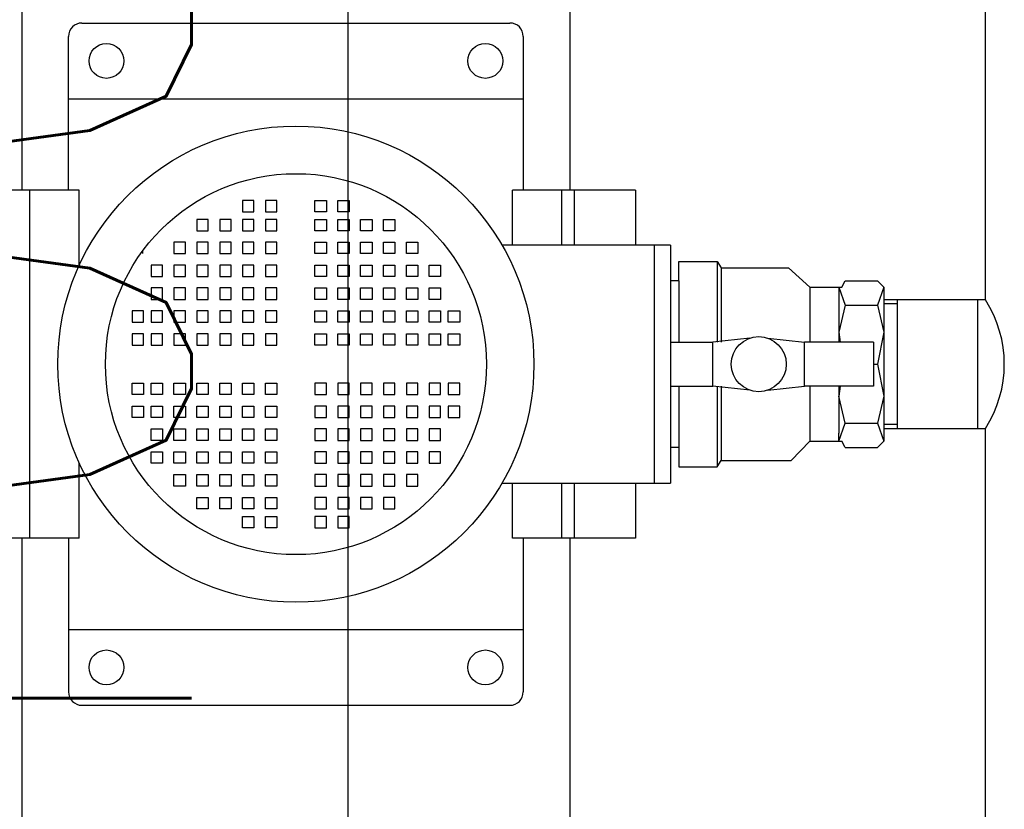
# Model space of a CAD drawing. Header units: inches. Extents: x -281236 to -70395, y 38777 to 102341.
# Tile 32 of 244: x -139570 to -139534, y 41319 to 41349. Entities that reach past the tile are written whole.
import ezdxf
from ezdxf.enums import TextEntityAlignment as Align

# ---------------------------------------------------------------- set-up
doc = ezdxf.new("R2010")
doc.units = ezdxf.units.IN
doc.header["$MEASUREMENT"] = 0
for name, color, linetype in [('Cieniutko', 8, 'Continuous'), ('E-90', 6, 'Continuous'), ('E35', 6, 'Continuous')]:
    doc.layers.add(name, color=color, linetype=linetype)
doc.styles.add('ROMANS', font='romans', dxfattribs={"width": 0.85})

msp = doc.modelspace()

# ---------------------------------------------------------------- linework, layer by layer
at = {"layer": 'Cieniutko'}
for p, q in [((-139534.349, 41338.198), (-139534.349, 41363.398)), ((-139570.379, 41359.298), (-139570.379, 41342.298)), ((-139549.879, 41342.298), (-139549.879, 41359.298)), ((-139568.129, 41348.548), (-139552.129, 41348.548)), ((-139568.629, 41342.298), (-139568.629, 41348.048)), ((-139551.629, 41348.048), (-139551.629, 41342.298)), ((-139568.629, 41345.715), (-139551.629, 41345.715)), ((-139568.229, 41342.298), (-139572.829, 41342.298)), ((-139570.069, 41329.298), (-139570.069, 41342.298)), ((-139568.229, 41339.486), (-139568.229, 41342.298)), ((-139547.429, 41342.298), (-139552.029, 41342.298)), ((-139552.029, 41340.248), (-139552.029, 41342.298)), ((-139550.189, 41340.248), (-139550.189, 41342.298)), ((-139549.729, 41342.298), (-139549.729, 41340.248)), ((-139547.429, 41342.298), (-139547.429, 41340.248)), ((-139562.122, 41341.921), (-139562.122, 41341.494)), ((-139561.695, 41341.921), (-139562.122, 41341.921)), ((-139561.695, 41341.494), (-139561.695, 41341.921)), ((-139561.268, 41341.921), (-139561.268, 41341.494)), ((-139560.841, 41341.921), (-139561.268, 41341.921)), ((-139560.841, 41341.494), (-139560.841, 41341.921)), ((-139559.417, 41341.921), (-139558.99, 41341.921)), ((-139559.417, 41341.494), (-139559.417, 41341.921)), ((-139558.99, 41341.921), (-139558.99, 41341.494)), ((-139558.562, 41341.921), (-139558.135, 41341.921)), ((-139558.562, 41341.494), (-139558.562, 41341.921)), ((-139558.135, 41341.921), (-139558.135, 41341.494)), ((-139562.122, 41341.494), (-139561.695, 41341.494)), ((-139561.268, 41341.494), (-139560.841, 41341.494)), ((-139558.99, 41341.494), (-139559.417, 41341.494)), ((-139558.135, 41341.494), (-139558.562, 41341.494)), ((-139563.831, 41341.209), (-139563.831, 41340.782)), ((-139563.404, 41341.209), (-139563.831, 41341.209)), ((-139563.831, 41341.209), (-139563.831, 41340.782)), ((-139563.404, 41341.209), (-139563.831, 41341.209)), ((-139563.404, 41340.782), (-139563.404, 41341.209)), ((-139563.404, 41340.782), (-139563.404, 41341.209)), ((-139562.977, 41341.209), (-139562.977, 41340.782)), ((-139562.55, 41341.209), (-139562.977, 41341.209)), ((-139562.55, 41340.782), (-139562.55, 41341.209)), ((-139562.122, 41341.209), (-139562.122, 41340.782)), ((-139561.695, 41341.209), (-139562.122, 41341.209)), ((-139561.695, 41340.782), (-139561.695, 41341.209)), ((-139561.268, 41341.209), (-139561.268, 41340.782)), ((-139560.841, 41341.209), (-139561.268, 41341.209)), ((-139560.841, 41340.782), (-139560.841, 41341.209)), ((-139559.417, 41341.209), (-139558.99, 41341.209)), ((-139559.417, 41340.782), (-139559.417, 41341.209)), ((-139558.99, 41341.209), (-139558.99, 41340.782)), ((-139558.562, 41341.209), (-139558.135, 41341.209)), ((-139558.562, 41340.782), (-139558.562, 41341.209)), ((-139558.135, 41341.209), (-139558.135, 41340.782)), ((-139557.708, 41341.209), (-139557.281, 41341.209)), ((-139557.708, 41340.782), (-139557.708, 41341.209)), ((-139557.281, 41341.209), (-139557.281, 41340.782)), ((-139556.854, 41341.209), (-139556.426, 41341.209)), ((-139556.854, 41340.782), (-139556.854, 41341.209)), ((-139556.854, 41341.209), (-139556.426, 41341.209)), ((-139556.854, 41340.782), (-139556.854, 41341.209)), ((-139556.426, 41341.209), (-139556.426, 41340.782)), ((-139556.426, 41341.209), (-139556.426, 41340.782)), ((-139563.831, 41340.782), (-139563.404, 41340.782)), ((-139563.831, 41340.782), (-139563.404, 41340.782)), ((-139562.977, 41340.782), (-139562.55, 41340.782)), ((-139562.122, 41340.782), (-139561.695, 41340.782)), ((-139561.268, 41340.782), (-139560.841, 41340.782)), ((-139558.99, 41340.782), (-139559.417, 41340.782)), ((-139558.135, 41340.782), (-139558.562, 41340.782)), ((-139557.281, 41340.782), (-139557.708, 41340.782)), ((-139556.426, 41340.782), (-139556.854, 41340.782)), ((-139556.426, 41340.782), (-139556.854, 41340.782)), ((-139564.686, 41340.355), (-139564.686, 41339.928)), ((-139564.258, 41340.355), (-139564.686, 41340.355)), ((-139564.258, 41339.928), (-139564.258, 41340.355)), ((-139563.831, 41340.355), (-139563.831, 41339.928)), ((-139563.404, 41340.355), (-139563.831, 41340.355)), ((-139563.831, 41340.355), (-139563.831, 41339.928)), ((-139563.404, 41340.355), (-139563.831, 41340.355)), ((-139563.404, 41339.928), (-139563.404, 41340.355)), ((-139563.404, 41339.928), (-139563.404, 41340.355)), ((-139562.977, 41340.355), (-139562.977, 41339.928)), ((-139562.55, 41340.355), (-139562.977, 41340.355)), ((-139562.55, 41339.928), (-139562.55, 41340.355)), ((-139562.122, 41340.355), (-139562.122, 41339.928)), ((-139561.695, 41340.355), (-139562.122, 41340.355)), ((-139561.695, 41339.928), (-139561.695, 41340.355)), ((-139561.268, 41340.355), (-139561.268, 41339.928)), ((-139560.841, 41340.355), (-139561.268, 41340.355)), ((-139560.841, 41339.928), (-139560.841, 41340.355)), ((-139559.417, 41340.355), (-139558.99, 41340.355)), ((-139559.417, 41339.928), (-139559.417, 41340.355)), ((-139558.99, 41340.355), (-139558.99, 41339.928)), ((-139558.562, 41340.355), (-139558.135, 41340.355)), ((-139558.562, 41339.928), (-139558.562, 41340.355)), ((-139558.135, 41340.355), (-139558.135, 41339.928)), ((-139557.708, 41340.355), (-139557.281, 41340.355)), ((-139557.708, 41339.928), (-139557.708, 41340.355)), ((-139557.281, 41340.355), (-139557.281, 41339.928)), ((-139556.854, 41340.355), (-139556.426, 41340.355)), ((-139556.854, 41339.928), (-139556.854, 41340.355)), ((-139556.854, 41340.355), (-139556.426, 41340.355)), ((-139556.854, 41339.928), (-139556.854, 41340.355)), ((-139556.426, 41340.355), (-139556.426, 41339.928)), ((-139556.426, 41340.355), (-139556.426, 41339.928)), ((-139555.999, 41340.355), (-139555.572, 41340.355)), ((-139555.999, 41339.928), (-139555.999, 41340.355)), ((-139555.572, 41340.355), (-139555.572, 41339.928)), ((-139565.868, 41340.012), (-139565.868, 41339.939)), ((-139564.686, 41339.928), (-139564.258, 41339.928)), ((-139563.831, 41339.928), (-139563.404, 41339.928)), ((-139563.831, 41339.928), (-139563.404, 41339.928)), ((-139562.977, 41339.928), (-139562.55, 41339.928)), ((-139562.122, 41339.928), (-139561.695, 41339.928)), ((-139561.268, 41339.928), (-139560.841, 41339.928)), ((-139558.99, 41339.928), (-139559.417, 41339.928)), ((-139558.135, 41339.928), (-139558.562, 41339.928)), ((-139557.281, 41339.928), (-139557.708, 41339.928)), ((-139556.426, 41339.928), (-139556.854, 41339.928)), ((-139556.426, 41339.928), (-139556.854, 41339.928)), ((-139555.572, 41339.928), (-139555.999, 41339.928)), ((-139546.129, 41340.248), (-139552.421, 41340.248)), ((-139546.729, 41340.248), (-139546.729, 41331.348)), ((-139546.129, 41340.248), (-139546.129, 41331.348)), ((-139545.816, 41339.006), (-139545.816, 41339.638)), ((-139545.816, 41339.638), (-139544.385, 41339.638)), ((-139544.385, 41339.638), (-139544.385, 41336.621)), ((-139544.385, 41339.638), (-139544.226, 41339.398)), ((-139565.54, 41339.5), (-139565.54, 41339.073)), ((-139565.113, 41339.5), (-139565.54, 41339.5)), ((-139565.54, 41339.5), (-139565.54, 41339.073)), ((-139565.113, 41339.5), (-139565.54, 41339.5)), ((-139565.113, 41339.073), (-139565.113, 41339.5)), ((-139565.113, 41339.073), (-139565.113, 41339.5)), ((-139564.686, 41339.5), (-139564.686, 41339.073)), ((-139564.258, 41339.5), (-139564.686, 41339.5)), ((-139564.686, 41339.5), (-139564.686, 41339.073)), ((-139564.258, 41339.5), (-139564.686, 41339.5)), ((-139564.258, 41339.073), (-139564.258, 41339.5)), ((-139564.258, 41339.073), (-139564.258, 41339.5)), ((-139563.831, 41339.5), (-139563.831, 41339.073)), ((-139563.404, 41339.5), (-139563.831, 41339.5)), ((-139563.831, 41339.5), (-139563.831, 41339.073)), ((-139563.404, 41339.5), (-139563.831, 41339.5)), ((-139563.831, 41339.5), (-139563.831, 41339.073)), ((-139563.404, 41339.5), (-139563.831, 41339.5)), ((-139563.831, 41339.5), (-139563.831, 41339.073)), ((-139563.404, 41339.5), (-139563.831, 41339.5)), ((-139563.404, 41339.073), (-139563.404, 41339.5)), ((-139563.404, 41339.073), (-139563.404, 41339.5)), ((-139563.404, 41339.073), (-139563.404, 41339.5)), ((-139563.404, 41339.073), (-139563.404, 41339.5)), ((-139562.977, 41339.5), (-139562.977, 41339.073)), ((-139562.55, 41339.5), (-139562.977, 41339.5)), ((-139562.977, 41339.5), (-139562.977, 41339.073)), ((-139562.55, 41339.5), (-139562.977, 41339.5)), ((-139562.55, 41339.073), (-139562.55, 41339.5)), ((-139562.55, 41339.073), (-139562.55, 41339.5)), ((-139562.122, 41339.5), (-139562.122, 41339.073)), ((-139561.695, 41339.5), (-139562.122, 41339.5)), ((-139562.122, 41339.5), (-139562.122, 41339.073)), ((-139561.695, 41339.5), (-139562.122, 41339.5)), ((-139561.695, 41339.073), (-139561.695, 41339.5)), ((-139561.695, 41339.073), (-139561.695, 41339.5)), ((-139561.268, 41339.5), (-139561.268, 41339.073)), ((-139560.841, 41339.5), (-139561.268, 41339.5)), ((-139561.268, 41339.5), (-139561.268, 41339.073)), ((-139560.841, 41339.5), (-139561.268, 41339.5)), ((-139560.841, 41339.073), (-139560.841, 41339.5)), ((-139560.841, 41339.073), (-139560.841, 41339.5)), ((-139559.417, 41339.5), (-139558.99, 41339.5)), ((-139559.417, 41339.073), (-139559.417, 41339.5)), ((-139559.417, 41339.5), (-139558.99, 41339.5)), ((-139559.417, 41339.073), (-139559.417, 41339.5)), ((-139558.99, 41339.5), (-139558.99, 41339.073)), ((-139558.99, 41339.5), (-139558.99, 41339.073)), ((-139558.562, 41339.5), (-139558.135, 41339.5)), ((-139558.562, 41339.073), (-139558.562, 41339.5)), ((-139558.562, 41339.5), (-139558.135, 41339.5)), ((-139558.562, 41339.073), (-139558.562, 41339.5)), ((-139558.135, 41339.5), (-139558.135, 41339.073)), ((-139558.135, 41339.5), (-139558.135, 41339.073)), ((-139557.708, 41339.5), (-139557.281, 41339.5)), ((-139557.708, 41339.073), (-139557.708, 41339.5)), ((-139557.708, 41339.5), (-139557.281, 41339.5)), ((-139557.708, 41339.073), (-139557.708, 41339.5)), ((-139557.281, 41339.5), (-139557.281, 41339.073)), ((-139557.281, 41339.5), (-139557.281, 41339.073)), ((-139556.854, 41339.5), (-139556.426, 41339.5)), ((-139556.854, 41339.073), (-139556.854, 41339.5)), ((-139556.854, 41339.5), (-139556.426, 41339.5)), ((-139556.854, 41339.073), (-139556.854, 41339.5)), ((-139556.854, 41339.5), (-139556.426, 41339.5)), ((-139556.854, 41339.073), (-139556.854, 41339.5)), ((-139556.854, 41339.5), (-139556.426, 41339.5)), ((-139556.854, 41339.073), (-139556.854, 41339.5)), ((-139556.426, 41339.5), (-139556.426, 41339.073)), ((-139556.426, 41339.5), (-139556.426, 41339.073)), ((-139556.426, 41339.5), (-139556.426, 41339.073)), ((-139556.426, 41339.5), (-139556.426, 41339.073)), ((-139555.999, 41339.5), (-139555.572, 41339.5)), ((-139555.999, 41339.073), (-139555.999, 41339.5)), ((-139555.999, 41339.5), (-139555.572, 41339.5)), ((-139555.999, 41339.073), (-139555.999, 41339.5)), ((-139555.572, 41339.5), (-139555.572, 41339.073)), ((-139555.572, 41339.5), (-139555.572, 41339.073)), ((-139555.145, 41339.5), (-139554.718, 41339.5)), ((-139555.145, 41339.073), (-139555.145, 41339.5)), ((-139555.145, 41339.5), (-139554.718, 41339.5)), ((-139555.145, 41339.073), (-139555.145, 41339.5)), ((-139554.718, 41339.5), (-139554.718, 41339.073)), ((-139554.718, 41339.5), (-139554.718, 41339.073)), ((-139545.816, 41338.915), (-139545.816, 41339.398)), ((-139544.226, 41339.398), (-139544.226, 41336.621)), ((-139544.226, 41339.398), (-139544.084, 41339.398)), ((-139544.084, 41339.398), (-139541.712, 41339.398)), ((-139541.712, 41339.398), (-139540.916, 41338.678)), ((-139565.54, 41339.073), (-139565.113, 41339.073)), ((-139565.54, 41339.073), (-139565.113, 41339.073)), ((-139564.686, 41339.073), (-139564.258, 41339.073)), ((-139564.686, 41339.073), (-139564.258, 41339.073)), ((-139563.831, 41339.073), (-139563.404, 41339.073)), ((-139563.831, 41339.073), (-139563.404, 41339.073)), ((-139563.831, 41339.073), (-139563.404, 41339.073)), ((-139563.831, 41339.073), (-139563.404, 41339.073)), ((-139562.977, 41339.073), (-139562.55, 41339.073)), ((-139562.977, 41339.073), (-139562.55, 41339.073)), ((-139562.122, 41339.073), (-139561.695, 41339.073)), ((-139562.122, 41339.073), (-139561.695, 41339.073)), ((-139561.268, 41339.073), (-139560.841, 41339.073)), ((-139561.268, 41339.073), (-139560.841, 41339.073)), ((-139558.99, 41339.073), (-139559.417, 41339.073)), ((-139558.99, 41339.073), (-139559.417, 41339.073)), ((-139558.135, 41339.073), (-139558.562, 41339.073)), ((-139558.135, 41339.073), (-139558.562, 41339.073)), ((-139557.281, 41339.073), (-139557.708, 41339.073)), ((-139557.281, 41339.073), (-139557.708, 41339.073)), ((-139556.426, 41339.073), (-139556.854, 41339.073)), ((-139556.426, 41339.073), (-139556.854, 41339.073)), ((-139556.426, 41339.073), (-139556.854, 41339.073)), ((-139556.426, 41339.073), (-139556.854, 41339.073)), ((-139555.572, 41339.073), (-139555.999, 41339.073)), ((-139555.572, 41339.073), (-139555.999, 41339.073)), ((-139554.718, 41339.073), (-139555.145, 41339.073)), ((-139554.718, 41339.073), (-139555.145, 41339.073)), ((-139545.816, 41338.915), (-139546.129, 41338.915)), ((-139545.816, 41338.915), (-139545.816, 41338.915)), ((-139545.816, 41338.915), (-139545.816, 41336.621)), ((-139539.716, 41338.678), (-139539.591, 41338.915)), ((-139539.591, 41338.915), (-139538.389, 41338.915)), ((-139538.389, 41338.915), (-139538.149, 41338.678)), ((-139565.54, 41338.646), (-139565.54, 41338.219)), ((-139565.113, 41338.646), (-139565.54, 41338.646)), ((-139565.113, 41338.219), (-139565.113, 41338.646)), ((-139564.686, 41338.646), (-139564.686, 41338.219)), ((-139564.258, 41338.646), (-139564.686, 41338.646)), ((-139564.258, 41338.219), (-139564.258, 41338.646)), ((-139563.831, 41338.646), (-139563.831, 41338.219)), ((-139563.404, 41338.646), (-139563.831, 41338.646)), ((-139563.831, 41338.646), (-139563.831, 41338.219)), ((-139563.404, 41338.646), (-139563.831, 41338.646)), ((-139563.404, 41338.219), (-139563.404, 41338.646)), ((-139563.404, 41338.219), (-139563.404, 41338.646)), ((-139562.977, 41338.646), (-139562.977, 41338.219)), ((-139562.55, 41338.646), (-139562.977, 41338.646)), ((-139562.55, 41338.219), (-139562.55, 41338.646)), ((-139562.122, 41338.646), (-139562.122, 41338.219)), ((-139561.695, 41338.646), (-139562.122, 41338.646)), ((-139561.695, 41338.219), (-139561.695, 41338.646)), ((-139561.268, 41338.646), (-139561.268, 41338.219)), ((-139560.841, 41338.646), (-139561.268, 41338.646)), ((-139560.841, 41338.219), (-139560.841, 41338.646)), ((-139559.417, 41338.646), (-139558.99, 41338.646)), ((-139559.417, 41338.219), (-139559.417, 41338.646)), ((-139558.99, 41338.646), (-139558.99, 41338.219)), ((-139558.562, 41338.646), (-139558.135, 41338.646)), ((-139558.562, 41338.219), (-139558.562, 41338.646)), ((-139558.135, 41338.646), (-139558.135, 41338.219)), ((-139557.708, 41338.646), (-139557.281, 41338.646)), ((-139557.708, 41338.219), (-139557.708, 41338.646)), ((-139557.281, 41338.646), (-139557.281, 41338.219)), ((-139556.854, 41338.646), (-139556.426, 41338.646)), ((-139556.854, 41338.219), (-139556.854, 41338.646)), ((-139556.854, 41338.646), (-139556.426, 41338.646)), ((-139556.854, 41338.219), (-139556.854, 41338.646)), ((-139556.426, 41338.646), (-139556.426, 41338.219)), ((-139556.426, 41338.646), (-139556.426, 41338.219)), ((-139555.999, 41338.646), (-139555.572, 41338.646)), ((-139555.999, 41338.219), (-139555.999, 41338.646)), ((-139555.572, 41338.646), (-139555.572, 41338.219)), ((-139555.145, 41338.646), (-139554.718, 41338.646)), ((-139555.145, 41338.219), (-139555.145, 41338.646)), ((-139554.718, 41338.646), (-139554.718, 41338.219)), ((-139540.916, 41338.678), (-139540.916, 41336.621)), ((-139540.916, 41338.678), (-139539.716, 41338.678)), ((-139539.832, 41338.678), (-139539.716, 41338.678)), ((-139539.832, 41338.678), (-139539.591, 41338.002)), ((-139539.832, 41338.678), (-139539.832, 41338.378)), ((-139538.149, 41338.678), (-139538.389, 41338.002)), ((-139538.149, 41338.678), (-139538.149, 41332.919)), ((-139565.54, 41338.219), (-139565.113, 41338.219)), ((-139564.686, 41338.219), (-139564.258, 41338.219)), ((-139563.831, 41338.219), (-139563.404, 41338.219)), ((-139563.831, 41338.219), (-139563.404, 41338.219)), ((-139562.977, 41338.219), (-139562.55, 41338.219)), ((-139562.122, 41338.219), (-139561.695, 41338.219)), ((-139561.268, 41338.219), (-139560.841, 41338.219)), ((-139558.99, 41338.219), (-139559.417, 41338.219)), ((-139558.135, 41338.219), (-139558.562, 41338.219)), ((-139557.281, 41338.219), (-139557.708, 41338.219)), ((-139556.426, 41338.219), (-139556.854, 41338.219)), ((-139556.426, 41338.219), (-139556.854, 41338.219)), ((-139555.572, 41338.219), (-139555.999, 41338.219)), ((-139554.718, 41338.219), (-139555.145, 41338.219)), ((-139539.832, 41338.378), (-139539.832, 41336.621)), ((-139534.349, 41338.198), (-139538.149, 41338.198)), ((-139537.649, 41338.198), (-139537.649, 41333.398)), ((-139534.649, 41338.198), (-139534.649, 41333.398)), ((-139566.252, 41337.792), (-139566.252, 41337.364)), ((-139565.825, 41337.792), (-139566.252, 41337.792)), ((-139565.825, 41337.364), (-139565.825, 41337.792)), ((-139565.54, 41337.792), (-139565.54, 41337.364)), ((-139565.113, 41337.792), (-139565.54, 41337.792)), ((-139565.113, 41337.364), (-139565.113, 41337.792)), ((-139564.686, 41337.792), (-139564.686, 41337.364)), ((-139564.258, 41337.792), (-139564.686, 41337.792)), ((-139564.258, 41337.364), (-139564.258, 41337.792)), ((-139563.831, 41337.792), (-139563.831, 41337.364)), ((-139563.404, 41337.792), (-139563.831, 41337.792)), ((-139563.831, 41337.792), (-139563.831, 41337.364)), ((-139563.404, 41337.792), (-139563.831, 41337.792)), ((-139563.404, 41337.364), (-139563.404, 41337.792)), ((-139563.404, 41337.364), (-139563.404, 41337.792)), ((-139562.977, 41337.792), (-139562.977, 41337.364)), ((-139562.55, 41337.792), (-139562.977, 41337.792)), ((-139562.55, 41337.364), (-139562.55, 41337.792)), ((-139562.122, 41337.792), (-139562.122, 41337.364)), ((-139561.695, 41337.792), (-139562.122, 41337.792)), ((-139561.695, 41337.364), (-139561.695, 41337.792)), ((-139561.268, 41337.792), (-139561.268, 41337.364)), ((-139560.841, 41337.792), (-139561.268, 41337.792)), ((-139560.841, 41337.364), (-139560.841, 41337.792)), ((-139559.417, 41337.792), (-139558.99, 41337.792)), ((-139559.417, 41337.364), (-139559.417, 41337.792)), ((-139558.99, 41337.792), (-139558.99, 41337.364)), ((-139558.562, 41337.792), (-139558.135, 41337.792)), ((-139558.562, 41337.364), (-139558.562, 41337.792)), ((-139558.135, 41337.792), (-139558.135, 41337.364)), ((-139557.708, 41337.792), (-139557.281, 41337.792)), ((-139557.708, 41337.364), (-139557.708, 41337.792)), ((-139557.281, 41337.792), (-139557.281, 41337.364)), ((-139556.854, 41337.792), (-139556.426, 41337.792)), ((-139556.854, 41337.364), (-139556.854, 41337.792)), ((-139556.854, 41337.792), (-139556.426, 41337.792)), ((-139556.854, 41337.364), (-139556.854, 41337.792)), ((-139556.426, 41337.792), (-139556.426, 41337.364)), ((-139556.426, 41337.792), (-139556.426, 41337.364)), ((-139555.999, 41337.792), (-139555.572, 41337.792)), ((-139555.999, 41337.364), (-139555.999, 41337.792)), ((-139555.572, 41337.792), (-139555.572, 41337.364)), ((-139555.145, 41337.792), (-139554.718, 41337.792)), ((-139555.145, 41337.364), (-139555.145, 41337.792)), ((-139554.718, 41337.792), (-139554.718, 41337.364)), ((-139554.433, 41337.792), (-139554.006, 41337.792)), ((-139554.433, 41337.364), (-139554.433, 41337.792)), ((-139554.006, 41337.792), (-139554.006, 41337.364)), ((-139539.591, 41338.002), (-139539.832, 41336.992)), ((-139539.591, 41338.002), (-139538.389, 41338.002)), ((-139538.389, 41338.002), (-139538.149, 41336.992)), ((-139537.649, 41338.048), (-139538.149, 41338.048)), ((-139566.252, 41337.364), (-139565.825, 41337.364)), ((-139565.54, 41337.364), (-139565.113, 41337.364)), ((-139564.686, 41337.364), (-139564.258, 41337.364)), ((-139563.831, 41337.364), (-139563.404, 41337.364)), ((-139563.831, 41337.364), (-139563.404, 41337.364)), ((-139562.977, 41337.364), (-139562.55, 41337.364)), ((-139562.122, 41337.364), (-139561.695, 41337.364)), ((-139561.268, 41337.364), (-139560.841, 41337.364)), ((-139558.99, 41337.364), (-139559.417, 41337.364)), ((-139558.135, 41337.364), (-139558.562, 41337.364)), ((-139557.281, 41337.364), (-139557.708, 41337.364)), ((-139556.426, 41337.364), (-139556.854, 41337.364)), ((-139556.426, 41337.364), (-139556.854, 41337.364)), ((-139555.572, 41337.364), (-139555.999, 41337.364)), ((-139554.718, 41337.364), (-139555.145, 41337.364)), ((-139554.006, 41337.364), (-139554.433, 41337.364)), ((-139539.832, 41336.992), (-139539.781, 41336.621)), ((-139538.149, 41336.992), (-139538.389, 41335.798)), ((-139566.252, 41336.937), (-139566.252, 41336.51)), ((-139565.825, 41336.937), (-139566.252, 41336.937)), ((-139565.825, 41336.51), (-139565.825, 41336.937)), ((-139565.54, 41336.937), (-139565.54, 41336.51)), ((-139565.113, 41336.937), (-139565.54, 41336.937)), ((-139565.113, 41336.51), (-139565.113, 41336.937)), ((-139564.686, 41336.937), (-139564.686, 41336.51)), ((-139564.258, 41336.937), (-139564.686, 41336.937)), ((-139564.258, 41336.51), (-139564.258, 41336.937)), ((-139563.831, 41336.937), (-139563.831, 41336.51)), ((-139563.404, 41336.937), (-139563.831, 41336.937)), ((-139563.831, 41336.937), (-139563.831, 41336.51)), ((-139563.404, 41336.937), (-139563.831, 41336.937)), ((-139563.404, 41336.51), (-139563.404, 41336.937)), ((-139563.404, 41336.51), (-139563.404, 41336.937)), ((-139562.977, 41336.937), (-139562.977, 41336.51)), ((-139562.55, 41336.937), (-139562.977, 41336.937)), ((-139562.55, 41336.51), (-139562.55, 41336.937)), ((-139562.122, 41336.937), (-139562.122, 41336.51)), ((-139561.695, 41336.937), (-139562.122, 41336.937)), ((-139561.695, 41336.51), (-139561.695, 41336.937)), ((-139561.268, 41336.937), (-139561.268, 41336.51)), ((-139560.841, 41336.937), (-139561.268, 41336.937)), ((-139560.841, 41336.51), (-139560.841, 41336.937)), ((-139559.417, 41336.937), (-139558.99, 41336.937)), ((-139559.417, 41336.51), (-139559.417, 41336.937)), ((-139558.99, 41336.937), (-139558.99, 41336.51)), ((-139558.562, 41336.937), (-139558.135, 41336.937)), ((-139558.562, 41336.51), (-139558.562, 41336.937)), ((-139558.135, 41336.937), (-139558.135, 41336.51)), ((-139557.708, 41336.937), (-139557.281, 41336.937)), ((-139557.708, 41336.51), (-139557.708, 41336.937)), ((-139557.281, 41336.937), (-139557.281, 41336.51)), ((-139556.854, 41336.937), (-139556.426, 41336.937)), ((-139556.854, 41336.51), (-139556.854, 41336.937)), ((-139556.854, 41336.937), (-139556.426, 41336.937)), ((-139556.854, 41336.51), (-139556.854, 41336.937)), ((-139556.426, 41336.937), (-139556.426, 41336.51)), ((-139556.426, 41336.937), (-139556.426, 41336.51)), ((-139555.999, 41336.937), (-139555.572, 41336.937)), ((-139555.999, 41336.51), (-139555.999, 41336.937)), ((-139555.572, 41336.937), (-139555.572, 41336.51)), ((-139555.145, 41336.937), (-139554.718, 41336.937)), ((-139555.145, 41336.51), (-139555.145, 41336.937)), ((-139554.718, 41336.937), (-139554.718, 41336.51)), ((-139554.433, 41336.937), (-139554.006, 41336.937)), ((-139554.433, 41336.51), (-139554.433, 41336.937)), ((-139554.006, 41336.937), (-139554.006, 41336.51)), ((-139546.129, 41336.621), (-139544.538, 41336.621)), ((-139543.159, 41336.771), (-139544.538, 41336.621)), ((-139544.538, 41334.976), (-139544.538, 41336.621)), ((-139542.488, 41336.771), (-139541.109, 41336.621)), ((-139538.538, 41336.621), (-139541.109, 41336.621)), ((-139541.109, 41334.976), (-139541.109, 41336.621)), ((-139538.538, 41336.621), (-139538.538, 41334.976)), ((-139566.252, 41336.51), (-139565.825, 41336.51)), ((-139565.54, 41336.51), (-139565.113, 41336.51)), ((-139564.686, 41336.51), (-139564.258, 41336.51)), ((-139563.831, 41336.51), (-139563.404, 41336.51)), ((-139563.831, 41336.51), (-139563.404, 41336.51)), ((-139562.977, 41336.51), (-139562.55, 41336.51)), ((-139562.122, 41336.51), (-139561.695, 41336.51)), ((-139561.268, 41336.51), (-139560.841, 41336.51)), ((-139558.99, 41336.51), (-139559.417, 41336.51)), ((-139558.135, 41336.51), (-139558.562, 41336.51)), ((-139557.281, 41336.51), (-139557.708, 41336.51)), ((-139556.426, 41336.51), (-139556.854, 41336.51)), ((-139556.426, 41336.51), (-139556.854, 41336.51)), ((-139555.572, 41336.51), (-139555.999, 41336.51)), ((-139554.718, 41336.51), (-139555.145, 41336.51)), ((-139554.006, 41336.51), (-139554.433, 41336.51)), ((-139538.538, 41335.798), (-139538.389, 41335.798)), ((-139538.389, 41335.798), (-139538.149, 41334.605)), ((-139566.252, 41335.086), (-139565.825, 41335.086)), ((-139566.252, 41334.659), (-139566.252, 41335.086)), ((-139565.825, 41335.086), (-139565.825, 41334.659)), ((-139565.54, 41335.086), (-139565.113, 41335.086)), ((-139565.54, 41334.659), (-139565.54, 41335.086)), ((-139565.113, 41335.086), (-139565.113, 41334.659)), ((-139564.686, 41335.086), (-139564.258, 41335.086)), ((-139564.686, 41334.659), (-139564.686, 41335.086)), ((-139564.258, 41335.086), (-139564.258, 41334.659)), ((-139563.831, 41335.086), (-139563.404, 41335.086)), ((-139563.831, 41334.659), (-139563.831, 41335.086)), ((-139563.831, 41335.086), (-139563.404, 41335.086)), ((-139563.831, 41334.659), (-139563.831, 41335.086)), ((-139563.404, 41335.086), (-139563.404, 41334.659)), ((-139563.404, 41335.086), (-139563.404, 41334.659)), ((-139562.977, 41335.086), (-139562.55, 41335.086)), ((-139562.977, 41334.659), (-139562.977, 41335.086)), ((-139562.55, 41335.086), (-139562.55, 41334.659)), ((-139562.122, 41335.086), (-139561.695, 41335.086)), ((-139562.122, 41334.659), (-139562.122, 41335.086)), ((-139561.695, 41335.086), (-139561.695, 41334.659)), ((-139561.268, 41335.086), (-139560.841, 41335.086)), ((-139561.268, 41334.659), (-139561.268, 41335.086)), ((-139560.841, 41335.086), (-139560.841, 41334.659)), ((-139558.99, 41335.086), (-139559.417, 41335.086)), ((-139559.417, 41335.086), (-139559.417, 41334.659)), ((-139558.99, 41334.659), (-139558.99, 41335.086)), ((-139558.135, 41335.086), (-139558.562, 41335.086)), ((-139558.562, 41335.086), (-139558.562, 41334.659)), ((-139558.135, 41334.659), (-139558.135, 41335.086)), ((-139557.281, 41335.086), (-139557.708, 41335.086)), ((-139557.708, 41335.086), (-139557.708, 41334.659)), ((-139557.281, 41334.659), (-139557.281, 41335.086)), ((-139556.426, 41335.086), (-139556.854, 41335.086)), ((-139556.854, 41335.086), (-139556.854, 41334.659)), ((-139556.426, 41335.086), (-139556.854, 41335.086)), ((-139556.854, 41335.086), (-139556.854, 41334.659)), ((-139556.426, 41334.659), (-139556.426, 41335.086)), ((-139556.426, 41334.659), (-139556.426, 41335.086)), ((-139555.572, 41335.086), (-139555.999, 41335.086)), ((-139555.999, 41335.086), (-139555.999, 41334.659)), ((-139555.572, 41334.659), (-139555.572, 41335.086)), ((-139554.718, 41335.086), (-139555.145, 41335.086)), ((-139555.145, 41335.086), (-139555.145, 41334.659)), ((-139554.718, 41334.659), (-139554.718, 41335.086)), ((-139554.006, 41335.086), (-139554.433, 41335.086)), ((-139554.433, 41335.086), (-139554.433, 41334.659)), ((-139554.006, 41334.659), (-139554.006, 41335.086)), ((-139546.129, 41334.976), (-139544.538, 41334.976)), ((-139545.816, 41334.976), (-139545.816, 41332.682)), ((-139543.159, 41334.826), (-139544.538, 41334.976)), ((-139544.385, 41334.976), (-139544.385, 41331.958)), ((-139544.226, 41334.976), (-139544.226, 41332.198)), ((-139542.488, 41334.826), (-139541.109, 41334.976)), ((-139538.538, 41334.976), (-139541.109, 41334.976)), ((-139540.916, 41334.976), (-139540.916, 41332.918)), ((-139539.781, 41334.976), (-139539.832, 41334.605)), ((-139539.832, 41334.976), (-139539.832, 41333.219)), ((-139565.825, 41334.659), (-139566.252, 41334.659)), ((-139565.113, 41334.659), (-139565.54, 41334.659)), ((-139564.258, 41334.659), (-139564.686, 41334.659)), ((-139563.404, 41334.659), (-139563.831, 41334.659)), ((-139563.404, 41334.659), (-139563.831, 41334.659)), ((-139562.55, 41334.659), (-139562.977, 41334.659)), ((-139561.695, 41334.659), (-139562.122, 41334.659)), ((-139560.841, 41334.659), (-139561.268, 41334.659)), ((-139559.417, 41334.659), (-139558.99, 41334.659)), ((-139558.562, 41334.659), (-139558.135, 41334.659)), ((-139557.708, 41334.659), (-139557.281, 41334.659)), ((-139556.854, 41334.659), (-139556.426, 41334.659)), ((-139556.854, 41334.659), (-139556.426, 41334.659)), ((-139555.999, 41334.659), (-139555.572, 41334.659)), ((-139555.145, 41334.659), (-139554.718, 41334.659)), ((-139554.433, 41334.659), (-139554.006, 41334.659)), ((-139539.591, 41333.595), (-139539.832, 41334.605)), ((-139538.149, 41334.605), (-139538.389, 41333.595)), ((-139566.252, 41334.232), (-139565.825, 41334.232)), ((-139566.252, 41333.804), (-139566.252, 41334.232)), ((-139565.825, 41334.232), (-139565.825, 41333.804)), ((-139565.54, 41334.232), (-139565.113, 41334.232)), ((-139565.54, 41333.804), (-139565.54, 41334.232)), ((-139565.113, 41334.232), (-139565.113, 41333.804)), ((-139564.686, 41334.232), (-139564.258, 41334.232)), ((-139564.686, 41333.804), (-139564.686, 41334.232)), ((-139564.258, 41334.232), (-139564.258, 41333.804)), ((-139563.831, 41334.232), (-139563.404, 41334.232)), ((-139563.831, 41333.804), (-139563.831, 41334.232)), ((-139563.831, 41334.232), (-139563.404, 41334.232)), ((-139563.831, 41333.804), (-139563.831, 41334.232)), ((-139563.404, 41334.232), (-139563.404, 41333.804)), ((-139563.404, 41334.232), (-139563.404, 41333.804)), ((-139562.977, 41334.232), (-139562.55, 41334.232)), ((-139562.977, 41333.804), (-139562.977, 41334.232)), ((-139562.55, 41334.232), (-139562.55, 41333.804)), ((-139562.122, 41334.232), (-139561.695, 41334.232)), ((-139562.122, 41333.804), (-139562.122, 41334.232)), ((-139561.695, 41334.232), (-139561.695, 41333.804)), ((-139561.268, 41334.232), (-139560.841, 41334.232)), ((-139561.268, 41333.804), (-139561.268, 41334.232)), ((-139560.841, 41334.232), (-139560.841, 41333.804)), ((-139558.99, 41334.232), (-139559.417, 41334.232)), ((-139559.417, 41334.232), (-139559.417, 41333.804)), ((-139558.99, 41333.804), (-139558.99, 41334.232)), ((-139558.135, 41334.232), (-139558.562, 41334.232)), ((-139558.562, 41334.232), (-139558.562, 41333.804)), ((-139558.135, 41333.804), (-139558.135, 41334.232)), ((-139557.281, 41334.232), (-139557.708, 41334.232)), ((-139557.708, 41334.232), (-139557.708, 41333.804)), ((-139557.281, 41333.804), (-139557.281, 41334.232)), ((-139556.426, 41334.232), (-139556.854, 41334.232)), ((-139556.854, 41334.232), (-139556.854, 41333.804)), ((-139556.426, 41334.232), (-139556.854, 41334.232)), ((-139556.854, 41334.232), (-139556.854, 41333.804)), ((-139556.426, 41333.804), (-139556.426, 41334.232)), ((-139556.426, 41333.804), (-139556.426, 41334.232)), ((-139555.572, 41334.232), (-139555.999, 41334.232)), ((-139555.999, 41334.232), (-139555.999, 41333.804)), ((-139555.572, 41333.804), (-139555.572, 41334.232)), ((-139554.718, 41334.232), (-139555.145, 41334.232)), ((-139555.145, 41334.232), (-139555.145, 41333.804)), ((-139554.718, 41333.804), (-139554.718, 41334.232)), ((-139554.006, 41334.232), (-139554.433, 41334.232)), ((-139554.433, 41334.232), (-139554.433, 41333.804)), ((-139554.006, 41333.804), (-139554.006, 41334.232)), ((-139565.825, 41333.804), (-139566.252, 41333.804)), ((-139565.113, 41333.804), (-139565.54, 41333.804)), ((-139564.258, 41333.804), (-139564.686, 41333.804)), ((-139563.404, 41333.804), (-139563.831, 41333.804)), ((-139563.404, 41333.804), (-139563.831, 41333.804)), ((-139562.55, 41333.804), (-139562.977, 41333.804)), ((-139561.695, 41333.804), (-139562.122, 41333.804)), ((-139560.841, 41333.804), (-139561.268, 41333.804)), ((-139559.417, 41333.804), (-139558.99, 41333.804)), ((-139558.562, 41333.804), (-139558.135, 41333.804)), ((-139557.708, 41333.804), (-139557.281, 41333.804)), ((-139556.854, 41333.804), (-139556.426, 41333.804)), ((-139556.854, 41333.804), (-139556.426, 41333.804)), ((-139555.999, 41333.804), (-139555.572, 41333.804)), ((-139555.145, 41333.804), (-139554.718, 41333.804)), ((-139554.433, 41333.804), (-139554.006, 41333.804)), ((-139565.54, 41333.377), (-139565.113, 41333.377)), ((-139565.54, 41332.95), (-139565.54, 41333.377)), ((-139565.113, 41333.377), (-139565.113, 41332.95)), ((-139564.686, 41333.377), (-139564.258, 41333.377)), ((-139564.686, 41332.95), (-139564.686, 41333.377)), ((-139564.258, 41333.377), (-139564.258, 41332.95)), ((-139563.831, 41333.377), (-139563.404, 41333.377)), ((-139563.831, 41332.95), (-139563.831, 41333.377)), ((-139563.831, 41333.377), (-139563.404, 41333.377)), ((-139563.831, 41332.95), (-139563.831, 41333.377)), ((-139563.404, 41333.377), (-139563.404, 41332.95)), ((-139563.404, 41333.377), (-139563.404, 41332.95)), ((-139562.977, 41333.377), (-139562.55, 41333.377)), ((-139562.977, 41332.95), (-139562.977, 41333.377)), ((-139562.55, 41333.377), (-139562.55, 41332.95)), ((-139562.122, 41333.377), (-139561.695, 41333.377)), ((-139562.122, 41332.95), (-139562.122, 41333.377)), ((-139561.695, 41333.377), (-139561.695, 41332.95)), ((-139561.268, 41333.377), (-139560.841, 41333.377)), ((-139561.268, 41332.95), (-139561.268, 41333.377)), ((-139560.841, 41333.377), (-139560.841, 41332.95)), ((-139558.99, 41333.377), (-139559.417, 41333.377)), ((-139559.417, 41333.377), (-139559.417, 41332.95)), ((-139558.99, 41332.95), (-139558.99, 41333.377)), ((-139558.135, 41333.377), (-139558.562, 41333.377)), ((-139558.562, 41333.377), (-139558.562, 41332.95)), ((-139558.135, 41332.95), (-139558.135, 41333.377)), ((-139557.281, 41333.377), (-139557.708, 41333.377)), ((-139557.708, 41333.377), (-139557.708, 41332.95)), ((-139557.281, 41332.95), (-139557.281, 41333.377)), ((-139556.426, 41333.377), (-139556.854, 41333.377)), ((-139556.854, 41333.377), (-139556.854, 41332.95)), ((-139556.426, 41333.377), (-139556.854, 41333.377)), ((-139556.854, 41333.377), (-139556.854, 41332.95)), ((-139556.426, 41332.95), (-139556.426, 41333.377)), ((-139556.426, 41332.95), (-139556.426, 41333.377)), ((-139555.572, 41333.377), (-139555.999, 41333.377)), ((-139555.999, 41333.377), (-139555.999, 41332.95)), ((-139555.572, 41332.95), (-139555.572, 41333.377)), ((-139554.718, 41333.377), (-139555.145, 41333.377)), ((-139555.145, 41333.377), (-139555.145, 41332.95)), ((-139554.718, 41332.95), (-139554.718, 41333.377)), ((-139539.832, 41332.919), (-139539.591, 41333.595)), ((-139539.591, 41333.595), (-139538.389, 41333.595)), ((-139538.389, 41333.595), (-139538.149, 41332.919)), ((-139537.649, 41333.548), (-139538.149, 41333.548)), ((-139538.149, 41333.398), (-139534.349, 41333.398)), ((-139534.349, 41308.198), (-139534.349, 41333.398)), ((-139565.113, 41332.95), (-139565.54, 41332.95)), ((-139564.258, 41332.95), (-139564.686, 41332.95)), ((-139563.404, 41332.95), (-139563.831, 41332.95)), ((-139563.404, 41332.95), (-139563.831, 41332.95)), ((-139562.55, 41332.95), (-139562.977, 41332.95)), ((-139561.695, 41332.95), (-139562.122, 41332.95)), ((-139560.841, 41332.95), (-139561.268, 41332.95)), ((-139559.417, 41332.95), (-139558.99, 41332.95)), ((-139558.562, 41332.95), (-139558.135, 41332.95)), ((-139557.708, 41332.95), (-139557.281, 41332.95)), ((-139556.854, 41332.95), (-139556.426, 41332.95)), ((-139556.854, 41332.95), (-139556.426, 41332.95)), ((-139555.999, 41332.95), (-139555.572, 41332.95)), ((-139555.145, 41332.95), (-139554.718, 41332.95)), ((-139541.608, 41332.198), (-139540.916, 41332.918)), ((-139540.916, 41332.918), (-139539.716, 41332.918)), ((-139539.832, 41332.919), (-139539.832, 41333.219)), ((-139539.832, 41332.919), (-139539.716, 41332.918)), ((-139539.591, 41332.682), (-139539.716, 41332.918)), ((-139538.149, 41332.919), (-139538.389, 41332.682)), ((-139545.816, 41332.682), (-139546.129, 41332.682)), ((-139545.816, 41332.682), (-139545.816, 41331.958)), ((-139539.591, 41332.682), (-139538.389, 41332.682)), ((-139565.54, 41332.523), (-139565.113, 41332.523)), ((-139565.54, 41332.096), (-139565.54, 41332.523)), ((-139565.54, 41332.523), (-139565.113, 41332.523)), ((-139565.54, 41332.096), (-139565.54, 41332.523)), ((-139565.113, 41332.523), (-139565.113, 41332.096)), ((-139565.113, 41332.523), (-139565.113, 41332.096)), ((-139564.686, 41332.523), (-139564.258, 41332.523)), ((-139564.686, 41332.096), (-139564.686, 41332.523)), ((-139564.686, 41332.523), (-139564.258, 41332.523)), ((-139564.686, 41332.096), (-139564.686, 41332.523)), ((-139564.258, 41332.523), (-139564.258, 41332.096)), ((-139564.258, 41332.523), (-139564.258, 41332.096)), ((-139563.831, 41332.523), (-139563.404, 41332.523)), ((-139563.831, 41332.096), (-139563.831, 41332.523)), ((-139563.831, 41332.523), (-139563.404, 41332.523)), ((-139563.831, 41332.096), (-139563.831, 41332.523)), ((-139563.831, 41332.523), (-139563.404, 41332.523)), ((-139563.831, 41332.096), (-139563.831, 41332.523)), ((-139563.831, 41332.523), (-139563.404, 41332.523)), ((-139563.831, 41332.096), (-139563.831, 41332.523)), ((-139563.404, 41332.523), (-139563.404, 41332.096)), ((-139563.404, 41332.523), (-139563.404, 41332.096)), ((-139563.404, 41332.523), (-139563.404, 41332.096)), ((-139563.404, 41332.523), (-139563.404, 41332.096)), ((-139562.977, 41332.523), (-139562.55, 41332.523)), ((-139562.977, 41332.096), (-139562.977, 41332.523)), ((-139562.977, 41332.523), (-139562.55, 41332.523)), ((-139562.977, 41332.096), (-139562.977, 41332.523)), ((-139562.55, 41332.523), (-139562.55, 41332.096)), ((-139562.55, 41332.523), (-139562.55, 41332.096)), ((-139562.122, 41332.523), (-139561.695, 41332.523)), ((-139562.122, 41332.096), (-139562.122, 41332.523)), ((-139562.122, 41332.523), (-139561.695, 41332.523)), ((-139562.122, 41332.096), (-139562.122, 41332.523)), ((-139561.695, 41332.523), (-139561.695, 41332.096)), ((-139561.695, 41332.523), (-139561.695, 41332.096)), ((-139561.268, 41332.523), (-139560.841, 41332.523)), ((-139561.268, 41332.096), (-139561.268, 41332.523)), ((-139561.268, 41332.523), (-139560.841, 41332.523)), ((-139561.268, 41332.096), (-139561.268, 41332.523)), ((-139560.841, 41332.523), (-139560.841, 41332.096)), ((-139560.841, 41332.523), (-139560.841, 41332.096)), ((-139558.99, 41332.523), (-139559.417, 41332.523)), ((-139559.417, 41332.523), (-139559.417, 41332.096)), ((-139558.99, 41332.523), (-139559.417, 41332.523)), ((-139559.417, 41332.523), (-139559.417, 41332.096)), ((-139558.99, 41332.096), (-139558.99, 41332.523)), ((-139558.99, 41332.096), (-139558.99, 41332.523)), ((-139558.135, 41332.523), (-139558.562, 41332.523)), ((-139558.562, 41332.523), (-139558.562, 41332.096)), ((-139558.135, 41332.523), (-139558.562, 41332.523)), ((-139558.562, 41332.523), (-139558.562, 41332.096)), ((-139558.135, 41332.096), (-139558.135, 41332.523)), ((-139558.135, 41332.096), (-139558.135, 41332.523)), ((-139557.281, 41332.523), (-139557.708, 41332.523)), ((-139557.708, 41332.523), (-139557.708, 41332.096)), ((-139557.281, 41332.523), (-139557.708, 41332.523)), ((-139557.708, 41332.523), (-139557.708, 41332.096)), ((-139557.281, 41332.096), (-139557.281, 41332.523)), ((-139557.281, 41332.096), (-139557.281, 41332.523)), ((-139556.426, 41332.523), (-139556.854, 41332.523)), ((-139556.854, 41332.523), (-139556.854, 41332.096)), ((-139556.426, 41332.523), (-139556.854, 41332.523)), ((-139556.854, 41332.523), (-139556.854, 41332.096)), ((-139556.426, 41332.523), (-139556.854, 41332.523)), ((-139556.854, 41332.523), (-139556.854, 41332.096)), ((-139556.426, 41332.523), (-139556.854, 41332.523)), ((-139556.854, 41332.523), (-139556.854, 41332.096)), ((-139556.426, 41332.096), (-139556.426, 41332.523)), ((-139556.426, 41332.096), (-139556.426, 41332.523)), ((-139556.426, 41332.096), (-139556.426, 41332.523)), ((-139556.426, 41332.096), (-139556.426, 41332.523)), ((-139555.572, 41332.523), (-139555.999, 41332.523)), ((-139555.999, 41332.523), (-139555.999, 41332.096)), ((-139555.572, 41332.523), (-139555.999, 41332.523)), ((-139555.999, 41332.523), (-139555.999, 41332.096)), ((-139555.572, 41332.096), (-139555.572, 41332.523)), ((-139555.572, 41332.096), (-139555.572, 41332.523)), ((-139554.718, 41332.523), (-139555.145, 41332.523)), ((-139555.145, 41332.523), (-139555.145, 41332.096)), ((-139554.718, 41332.523), (-139555.145, 41332.523)), ((-139555.145, 41332.523), (-139555.145, 41332.096)), ((-139554.718, 41332.096), (-139554.718, 41332.523)), ((-139554.718, 41332.096), (-139554.718, 41332.523)), ((-139544.385, 41331.958), (-139544.226, 41332.198)), ((-139544.226, 41332.198), (-139541.608, 41332.198)), ((-139568.229, 41329.298), (-139568.229, 41332.11)), ((-139565.113, 41332.096), (-139565.54, 41332.096)), ((-139565.113, 41332.096), (-139565.54, 41332.096)), ((-139564.258, 41332.096), (-139564.686, 41332.096)), ((-139564.258, 41332.096), (-139564.686, 41332.096)), ((-139563.404, 41332.096), (-139563.831, 41332.096)), ((-139563.404, 41332.096), (-139563.831, 41332.096)), ((-139563.404, 41332.096), (-139563.831, 41332.096)), ((-139563.404, 41332.096), (-139563.831, 41332.096)), ((-139562.55, 41332.096), (-139562.977, 41332.096)), ((-139562.55, 41332.096), (-139562.977, 41332.096)), ((-139561.695, 41332.096), (-139562.122, 41332.096)), ((-139561.695, 41332.096), (-139562.122, 41332.096)), ((-139560.841, 41332.096), (-139561.268, 41332.096)), ((-139560.841, 41332.096), (-139561.268, 41332.096)), ((-139559.417, 41332.096), (-139558.99, 41332.096)), ((-139559.417, 41332.096), (-139558.99, 41332.096)), ((-139558.562, 41332.096), (-139558.135, 41332.096)), ((-139558.562, 41332.096), (-139558.135, 41332.096)), ((-139557.708, 41332.096), (-139557.281, 41332.096)), ((-139557.708, 41332.096), (-139557.281, 41332.096)), ((-139556.854, 41332.096), (-139556.426, 41332.096)), ((-139556.854, 41332.096), (-139556.426, 41332.096)), ((-139556.854, 41332.096), (-139556.426, 41332.096)), ((-139556.854, 41332.096), (-139556.426, 41332.096)), ((-139555.999, 41332.096), (-139555.572, 41332.096)), ((-139555.999, 41332.096), (-139555.572, 41332.096)), ((-139555.145, 41332.096), (-139554.718, 41332.096)), ((-139555.145, 41332.096), (-139554.718, 41332.096)), ((-139545.816, 41331.958), (-139544.385, 41331.958)), ((-139564.686, 41331.668), (-139564.258, 41331.668)), ((-139564.686, 41331.241), (-139564.686, 41331.668)), ((-139564.258, 41331.668), (-139564.258, 41331.241)), ((-139563.831, 41331.668), (-139563.404, 41331.668)), ((-139563.831, 41331.241), (-139563.831, 41331.668)), ((-139563.831, 41331.668), (-139563.404, 41331.668)), ((-139563.831, 41331.241), (-139563.831, 41331.668)), ((-139563.404, 41331.668), (-139563.404, 41331.241)), ((-139563.404, 41331.668), (-139563.404, 41331.241)), ((-139562.977, 41331.668), (-139562.55, 41331.668)), ((-139562.977, 41331.241), (-139562.977, 41331.668)), ((-139562.55, 41331.668), (-139562.55, 41331.241)), ((-139562.122, 41331.668), (-139561.695, 41331.668)), ((-139562.122, 41331.241), (-139562.122, 41331.668)), ((-139561.695, 41331.668), (-139561.695, 41331.241)), ((-139561.268, 41331.668), (-139560.841, 41331.668)), ((-139561.268, 41331.241), (-139561.268, 41331.668)), ((-139560.841, 41331.668), (-139560.841, 41331.241)), ((-139558.99, 41331.668), (-139559.417, 41331.668)), ((-139559.417, 41331.668), (-139559.417, 41331.241)), ((-139558.99, 41331.241), (-139558.99, 41331.668)), ((-139558.135, 41331.668), (-139558.562, 41331.668)), ((-139558.562, 41331.668), (-139558.562, 41331.241)), ((-139558.135, 41331.241), (-139558.135, 41331.668)), ((-139557.281, 41331.668), (-139557.708, 41331.668)), ((-139557.708, 41331.668), (-139557.708, 41331.241)), ((-139557.281, 41331.241), (-139557.281, 41331.668)), ((-139556.426, 41331.668), (-139556.854, 41331.668)), ((-139556.854, 41331.668), (-139556.854, 41331.241)), ((-139556.426, 41331.668), (-139556.854, 41331.668)), ((-139556.854, 41331.668), (-139556.854, 41331.241)), ((-139556.426, 41331.241), (-139556.426, 41331.668)), ((-139556.426, 41331.241), (-139556.426, 41331.668)), ((-139555.572, 41331.668), (-139555.999, 41331.668)), ((-139555.999, 41331.668), (-139555.999, 41331.241)), ((-139555.572, 41331.241), (-139555.572, 41331.668)), ((-139564.258, 41331.241), (-139564.686, 41331.241)), ((-139563.404, 41331.241), (-139563.831, 41331.241)), ((-139563.404, 41331.241), (-139563.831, 41331.241)), ((-139562.55, 41331.241), (-139562.977, 41331.241)), ((-139561.695, 41331.241), (-139562.122, 41331.241)), ((-139560.841, 41331.241), (-139561.268, 41331.241)), ((-139559.417, 41331.241), (-139558.99, 41331.241)), ((-139558.562, 41331.241), (-139558.135, 41331.241)), ((-139557.708, 41331.241), (-139557.281, 41331.241)), ((-139556.854, 41331.241), (-139556.426, 41331.241)), ((-139556.854, 41331.241), (-139556.426, 41331.241)), ((-139555.999, 41331.241), (-139555.572, 41331.241)), ((-139552.421, 41331.348), (-139546.129, 41331.348)), ((-139552.029, 41329.298), (-139552.029, 41331.348)), ((-139550.189, 41329.298), (-139550.189, 41331.348)), ((-139549.729, 41331.348), (-139549.729, 41329.298)), ((-139547.429, 41331.348), (-139547.429, 41329.298)), ((-139563.831, 41330.814), (-139563.404, 41330.814)), ((-139563.831, 41330.387), (-139563.831, 41330.814)), ((-139563.831, 41330.814), (-139563.404, 41330.814)), ((-139563.831, 41330.387), (-139563.831, 41330.814)), ((-139563.404, 41330.814), (-139563.404, 41330.387)), ((-139563.404, 41330.814), (-139563.404, 41330.387)), ((-139562.977, 41330.814), (-139562.55, 41330.814)), ((-139562.977, 41330.387), (-139562.977, 41330.814)), ((-139562.55, 41330.814), (-139562.55, 41330.387)), ((-139562.122, 41330.814), (-139561.695, 41330.814)), ((-139562.122, 41330.387), (-139562.122, 41330.814)), ((-139561.695, 41330.814), (-139561.695, 41330.387)), ((-139561.268, 41330.814), (-139560.841, 41330.814)), ((-139561.268, 41330.387), (-139561.268, 41330.814)), ((-139560.841, 41330.814), (-139560.841, 41330.387)), ((-139558.99, 41330.814), (-139559.417, 41330.814)), ((-139559.417, 41330.814), (-139559.417, 41330.387)), ((-139558.99, 41330.387), (-139558.99, 41330.814)), ((-139558.135, 41330.814), (-139558.562, 41330.814)), ((-139558.562, 41330.814), (-139558.562, 41330.387)), ((-139558.135, 41330.387), (-139558.135, 41330.814)), ((-139557.281, 41330.814), (-139557.708, 41330.814)), ((-139557.708, 41330.814), (-139557.708, 41330.387)), ((-139557.281, 41330.387), (-139557.281, 41330.814)), ((-139556.426, 41330.814), (-139556.854, 41330.814)), ((-139556.854, 41330.814), (-139556.854, 41330.387)), ((-139556.426, 41330.814), (-139556.854, 41330.814)), ((-139556.854, 41330.814), (-139556.854, 41330.387)), ((-139556.426, 41330.387), (-139556.426, 41330.814)), ((-139556.426, 41330.387), (-139556.426, 41330.814)), ((-139563.404, 41330.387), (-139563.831, 41330.387)), ((-139563.404, 41330.387), (-139563.831, 41330.387)), ((-139562.55, 41330.387), (-139562.977, 41330.387)), ((-139561.695, 41330.387), (-139562.122, 41330.387)), ((-139560.841, 41330.387), (-139561.268, 41330.387)), ((-139559.417, 41330.387), (-139558.99, 41330.387)), ((-139558.562, 41330.387), (-139558.135, 41330.387)), ((-139557.708, 41330.387), (-139557.281, 41330.387)), ((-139556.854, 41330.387), (-139556.426, 41330.387)), ((-139556.854, 41330.387), (-139556.426, 41330.387)), ((-139562.122, 41330.102), (-139561.695, 41330.102)), ((-139562.122, 41329.675), (-139562.122, 41330.102)), ((-139561.695, 41330.102), (-139561.695, 41329.675)), ((-139561.268, 41330.102), (-139560.841, 41330.102)), ((-139561.268, 41329.675), (-139561.268, 41330.102)), ((-139560.841, 41330.102), (-139560.841, 41329.675)), ((-139558.99, 41330.102), (-139559.417, 41330.102)), ((-139559.417, 41330.102), (-139559.417, 41329.675)), ((-139558.99, 41329.675), (-139558.99, 41330.102)), ((-139558.135, 41330.102), (-139558.562, 41330.102)), ((-139558.562, 41330.102), (-139558.562, 41329.675)), ((-139558.135, 41329.675), (-139558.135, 41330.102)), ((-139561.695, 41329.675), (-139562.122, 41329.675)), ((-139560.841, 41329.675), (-139561.268, 41329.675)), ((-139559.417, 41329.675), (-139558.99, 41329.675)), ((-139558.562, 41329.675), (-139558.135, 41329.675)), ((-139568.229, 41329.298), (-139572.829, 41329.298)), ((-139570.379, 41329.298), (-139570.379, 41312.298)), ((-139568.629, 41329.298), (-139568.629, 41323.548)), ((-139547.429, 41329.298), (-139552.029, 41329.298)), ((-139551.629, 41329.298), (-139551.629, 41323.548)), ((-139549.879, 41312.298), (-139549.879, 41329.298)), ((-139568.629, 41325.881), (-139551.629, 41325.881)), ((-139568.129, 41323.048), (-139552.129, 41323.048))]:
    msp.add_line(p, q, dxfattribs=at)
for centre, radius in [((-139567.212, 41347.131), 0.65), ((-139553.046, 41347.131), 0.65), ((-139560.129, 41335.798), 8.9), ((-139560.129, 41335.798), 7.12), ((-139542.824, 41335.798), 1.029), ((-139567.212, 41324.465), 0.65), ((-139553.046, 41324.465), 0.65)]:
    msp.add_circle(centre, radius, dxfattribs=at)
for centre, radius, start, end in [((-139568.129, 41348.048), 0.5, 90, 180), ((-139552.129, 41348.048), 0.5, 0, 90), ((-139538.09, 41335.798), 4.445, 327.321, 32.679), ((-139568.129, 41323.548), 0.5, 180, 270), ((-139552.129, 41323.548), 0.5, 270, 0)]:
    msp.add_arc(centre, radius, start, end, dxfattribs=at)
at = {"layer": 'E35', "linetype": 'Continuous', "ltscale": 0.3}
msp.add_lwpolyline([(-139558.178, 41256.909), (-139558.178, 41397.242), (-139590.456, 41397.242), (-139590.456, 41256.909)], close=True, dxfattribs=at)

# ---------------------------------------------------------------- texts
at = {"layer": 'E-90', "style": 'ROMANS', "width": 0.75}
msp.add_text('Eśr=100lux', height=20, rotation=90, dxfattribs=at).set_placement((-139574.025, 41325.564), align=Align.MIDDLE)

doc.saveas('drawing.dxf')
